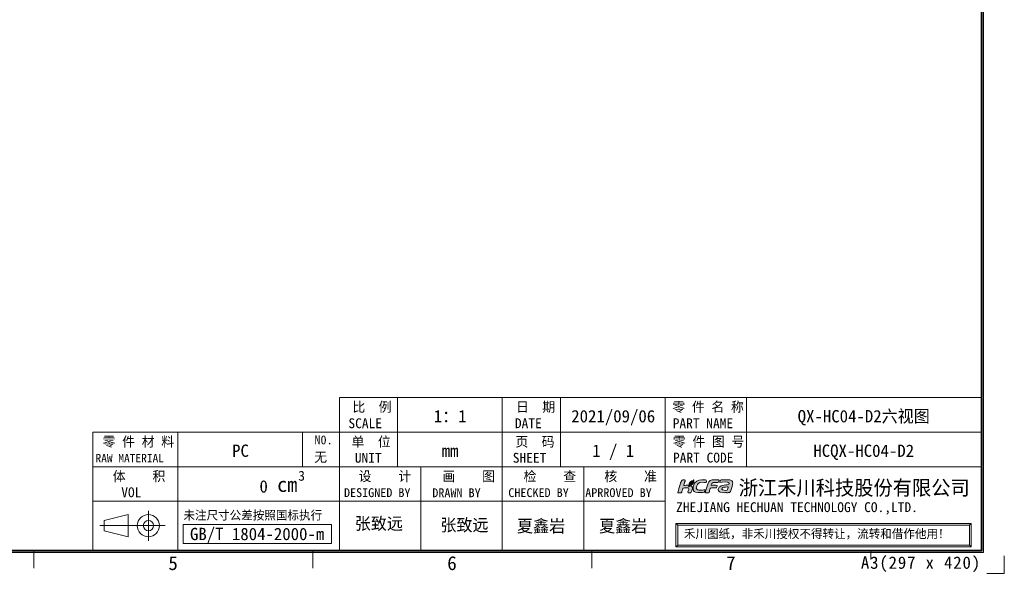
# Model space of a CAD drawing. Header units: inches. Extents: x 1617 to 2044, y 173 to 473.
# Tile 28 of 29: x 1845 to 2044, y 173 to 285. Entities that reach past the tile are written whole.
import ezdxf
from ezdxf.enums import TextEntityAlignment as Align

# ---------------------------------------------------------------- set-up
doc = ezdxf.new("R2010")
doc.units = ezdxf.units.IN
doc.header["$LTSCALE"] = 23.1
doc.header["$MEASUREMENT"] = 0
doc.layers.get('0').update_dxf_attribs({"lineweight": 18})
for name, color, linetype, lineweight in [('细实线层', 7, 'Continuous', 18), ('限高区域④', 3, 'Continuous', 18), ('限高区域⑤', 4, 'Continuous', 18)]:
    doc.layers.add(name, color=color, linetype=linetype, lineweight=lineweight)
doc.styles.add('鸿蒙CAD', font='txt')

# ---------------------------------------------------------------- blocks, each defined once
blk = doc.blocks.new('hcfa')
at = {"layer": '限高区域⑤'}
h = blk.add_hatch(color=164, dxfattribs=at)
edge = h.paths.add_edge_path(flags=0)
edge.add_spline(control_points=[(7.07, 2.36), (6.56, 2.36), (5.94, 2.45), (5.68, 1.95)], knot_values=[0, 0, 0, 0, 1.537659, 1.537659, 1.537659, 1.537659], weights=[1, 1, 1, 1], degree=3, periodic=0)
edge.add_spline(control_points=[(5.68, 1.95), (5.5, 1.6), (5.1, 0.37), (5.04, 0.05)], knot_values=[0, 0, 0, 0, 2.013709, 2.013709, 2.013709, 2.013709], weights=[1, 1, 1, 1], degree=3, periodic=0)
edge.add_spline(control_points=[(5.04, 0.05), (5.04, 0.02), (5.04, -0.03), (5.11, -0.03), (5.11, -0.03), (5.11, -0.03), (5.64, -0.03), (5.64, -0.03)], knot_values=[0, 0, 0, 0, 0.323154, 0.323154, 0.323154, 0.323154, 0.646308, 0.646308, 0.646308, 0.646308], weights=[1, 1, 1, 1, 1, 1, 1, 1], degree=3, periodic=0)
edge.add_spline(control_points=[(5.64, -0.03), (5.76, -0.03), (5.74, 0.02), (5.79, 0.22)], knot_values=[0, 0, 0, 0, 0.325713, 0.325713, 0.325713, 0.325713], weights=[1, 1, 1, 1], degree=3, periodic=0)
edge.add_spline(control_points=[(5.79, 0.22), (5.83, 0.33), (5.92, 0.77), (6.02, 0.82)], knot_values=[0, 0, 0, 0, 0.649887, 0.649887, 0.649887, 0.649887], weights=[1, 1, 1, 1], degree=3, periodic=0)
edge.add_spline(control_points=[(6.02, 0.82), (6.12, 0.94), (6.84, 0.81), (7.05, 0.86)], knot_values=[0, 0, 0, 0, 1.042012, 1.042012, 1.042012, 1.042012], weights=[1, 1, 1, 1], degree=3, periodic=0)
edge.add_spline(control_points=[(7.05, 0.86), (7.09, 0.87), (7.11, 0.89), (7.12, 0.92)], knot_values=[0, 0, 0, 0, 0.09894, 0.09894, 0.09894, 0.09894], weights=[1, 1, 1, 1], degree=3, periodic=0)
edge.add_spline(control_points=[(7.12, 0.92), (7.14, 0.97), (7.21, 1.14), (7.21, 1.2)], knot_values=[0, 0, 0, 0, 0.29547, 0.29547, 0.29547, 0.29547], weights=[1, 1, 1, 1], degree=3, periodic=0)
edge.add_spline(control_points=[(7.21, 1.2), (7.21, 1.24), (7.23, 1.29), (7.18, 1.3)], knot_values=[0, 0, 0, 0, 0.12492, 0.12492, 0.12492, 0.12492], weights=[1, 1, 1, 1], degree=3, periodic=0)
edge.add_spline(control_points=[(7.18, 1.3), (6.84, 1.38), (6.46, 1.35), (6.12, 1.32)], knot_values=[0, 0, 0, 0, 1.062134, 1.062134, 1.062134, 1.062134], weights=[1, 1, 1, 1], degree=3, periodic=0)
edge.add_spline(control_points=[(6.12, 1.32), (6.12, 1.37), (6.16, 1.49), (6.17, 1.54)], knot_values=[0, 0, 0, 0, 0.222512, 0.222512, 0.222512, 0.222512], weights=[1, 1, 1, 1], degree=3, periodic=0)
edge.add_spline(control_points=[(6.17, 1.54), (6.24, 1.77), (6.43, 1.86), (6.7, 1.86), (6.7, 1.86), (6.7, 1.86), (7.19, 1.86), (7.19, 1.86)], knot_values=[0, 0, 0, 0, 0.580783, 0.580783, 0.580783, 0.580783, 1.161566, 1.161566, 1.161566, 1.161566], weights=[1, 1, 1, 1, 1, 1, 1, 1], degree=3, periodic=0)
edge.add_spline(control_points=[(7.19, 1.86), (7.31, 1.86), (7.45, 1.84), (7.48, 1.91)], knot_values=[0, 0, 0, 0, 0.307412, 0.307412, 0.307412, 0.307412], weights=[1, 1, 1, 1], degree=3, periodic=0)
edge.add_spline(control_points=[(7.48, 1.91), (7.5, 1.96), (7.57, 2.13), (7.57, 2.19)], knot_values=[0, 0, 0, 0, 0.295458, 0.295458, 0.295458, 0.295458], weights=[1, 1, 1, 1], degree=3, periodic=0)
edge.add_spline(control_points=[(7.57, 2.19), (7.57, 2.25), (7.56, 2.29), (7.49, 2.32)], knot_values=[0, 0, 0, 0, 0.162305, 0.162305, 0.162305, 0.162305], weights=[1, 1, 1, 1], degree=3, periodic=0)
edge.add_spline(control_points=[(7.49, 2.32), (7.38, 2.36), (7.17, 2.36), (7.07, 2.36)], knot_values=[0, 0, 0, 0, 0.4222, 0.4222, 0.4222, 0.4222], weights=[1, 1, 1, 1], degree=3, periodic=0)
edge = h.paths.add_edge_path(flags=0)
edge.add_spline(control_points=[(3.72, 1.65), (4.08, 2.02), (4.83, 1.84), (5.23, 1.86)], knot_values=[0, 0, 0, 0, 1.564995, 1.564995, 1.564995, 1.564995], weights=[1, 1, 1, 1], degree=3, periodic=0)
edge.add_spline(control_points=[(5.23, 1.86), (5.27, 1.86), (5.31, 2.17), (5.2, 2.29)], knot_values=[0, 0, 0, 0, 0.452649, 0.452649, 0.452649, 0.452649], weights=[1, 1, 1, 1], degree=3, periodic=0)
edge.add_spline(control_points=[(5.2, 2.29), (5.15, 2.34), (5.05, 2.36), (4.95, 2.37)], knot_values=[0, 0, 0, 0, 0.26521, 0.26521, 0.26521, 0.26521], weights=[1, 1, 1, 1], degree=3, periodic=0)
edge.add_spline(control_points=[(4.95, 2.37), (4.27, 2.4), (3.51, 2.36), (3.08, 1.72)], knot_values=[0, 0, 0, 0, 2.081034, 2.081034, 2.081034, 2.081034], weights=[1, 1, 1, 1], degree=3, periodic=0)
edge.add_spline(control_points=[(3.08, 1.72), (2.87, 1.41), (2.66, 0.72), (2.88, 0.37)], knot_values=[0, 0, 0, 0, 1.416581, 1.416581, 1.416581, 1.416581], weights=[1, 1, 1, 1], degree=3, periodic=0)
edge.add_spline(control_points=[(2.88, 0.37), (2.95, 0.26), (3.06, 0.13), (3.25, 0.08)], knot_values=[0, 0, 0, 0, 0.485963, 0.485963, 0.485963, 0.485963], weights=[1, 1, 1, 1], degree=3, periodic=0)
edge.add_spline(control_points=[(3.25, 0.08), (3.71, -0.04), (4.59, -0.06), (4.85, 0.08)], knot_values=[0, 0, 0, 0, 1.622869, 1.622869, 1.622869, 1.622869], weights=[1, 1, 1, 1], degree=3, periodic=0)
edge.add_spline(control_points=[(4.85, 0.08), (4.96, 0.13), (5.03, 0.39), (5, 0.47)], knot_values=[0, 0, 0, 0, 0.439849, 0.439849, 0.439849, 0.439849], weights=[1, 1, 1, 1], degree=3, periodic=0)
edge.add_spline(control_points=[(5, 0.47), (4.99, 0.51), (4.61, 0.46), (4.52, 0.46)], knot_values=[0, 0, 0, 0, 0.489965, 0.489965, 0.489965, 0.489965], weights=[1, 1, 1, 1], degree=3, periodic=0)
edge.add_spline(control_points=[(4.52, 0.46), (4.29, 0.45), (3.89, 0.42), (3.69, 0.5)], knot_values=[0, 0, 0, 0, 0.834259, 0.834259, 0.834259, 0.834259], weights=[1, 1, 1, 1], degree=3, periodic=0)
edge.add_spline(control_points=[(3.69, 0.5), (3.51, 0.58), (3.39, 0.62), (3.39, 0.8)], knot_values=[0, 0, 0, 0, 0.459489, 0.459489, 0.459489, 0.459489], weights=[1, 1, 1, 1], degree=3, periodic=0)
edge.add_spline(control_points=[(3.39, 0.8), (3.39, 1.04), (3.54, 1.47), (3.72, 1.65)], knot_values=[0, 0, 0, 0, 0.925524, 0.925524, 0.925524, 0.925524], weights=[1, 1, 1, 1], degree=3, periodic=0)
edge = h.paths.add_edge_path(flags=0)
edge.add_spline(control_points=[(1.07, 1.31), (1.08, 1.43), (1.2, 1.78), (1.24, 1.9)], knot_values=[0, 0, 0, 0, 0.611736, 0.611736, 0.611736, 0.611736], weights=[1, 1, 1, 1], degree=3, periodic=0)
edge.add_spline(control_points=[(1.24, 1.9), (1.26, 1.97), (1.36, 2.23), (1.36, 2.28)], knot_values=[0, 0, 0, 0, 0.393712, 0.393712, 0.393712, 0.393712], weights=[1, 1, 1, 1], degree=3, periodic=0)
edge.add_spline(control_points=[(1.36, 2.28), (1.36, 2.39), (1.07, 2.39), (0.92, 2.35)], knot_values=[0, 0, 0, 0, 0.475712, 0.475712, 0.475712, 0.475712], weights=[1, 1, 1, 1], degree=3, periodic=0)
edge.add_spline(control_points=[(0.92, 2.35), (0.83, 2.31), (0.74, 2.24), (0.68, 2.17)], knot_values=[0, 0, 0, 0, 0.3056, 0.3056, 0.3056, 0.3056], weights=[1, 1, 1, 1], degree=3, periodic=0)
edge.add_spline(control_points=[(0.68, 2.17), (0.61, 2.08), (0.53, 1.93), (0.5, 1.82)], knot_values=[0, 0, 0, 0, 0.395977, 0.395977, 0.395977, 0.395977], weights=[1, 1, 1, 1], degree=3, periodic=0)
edge.add_spline(control_points=[(0.5, 1.82), (0.35, 1.34), (0.22, 0.86), (0.09, 0.38)], knot_values=[0, 0, 0, 0, 1.492002, 1.492002, 1.492002, 1.492002], weights=[1, 1, 1, 1], degree=3, periodic=0)
edge.add_spline(control_points=[(0.09, 0.38), (0.07, 0.32), (-0.01, 0.1), (-0.01, 0.05)], knot_values=[0, 0, 0, 0, 0.349975, 0.349975, 0.349975, 0.349975], weights=[1, 1, 1, 1], degree=3, periodic=0)
edge.add_spline(control_points=[(-0.01, 0.05), (-0.01, 0.02), (-0.01, -0.03), (0.06, -0.03), (0.06, -0.03), (0.06, -0.03), (0.59, -0.03), (0.59, -0.03)], knot_values=[0, 0, 0, 0, 0.323146, 0.323146, 0.323146, 0.323146, 0.646291, 0.646291, 0.646291, 0.646291], weights=[1, 1, 1, 1, 1, 1, 1, 1], degree=3, periodic=0)
edge.add_spline(control_points=[(0.59, -0.03), (0.71, -0.03), (0.72, 0.1), (0.75, 0.22), (0.75, 0.22), (0.75, 0.22), (0.89, 0.69), (0.89, 0.69)], knot_values=[0, 0, 0, 0, 0.406558, 0.406558, 0.406558, 0.406558, 0.813116, 0.813116, 0.813116, 0.813116], weights=[1, 1, 1, 1, 1, 1, 1, 1], degree=3, periodic=0)
edge.add_spline(control_points=[(0.89, 0.69), (0.91, 0.76), (0.93, 0.77), (0.99, 0.8)], knot_values=[0, 0, 0, 0, 0.153682, 0.153682, 0.153682, 0.153682], weights=[1, 1, 1, 1], degree=3, periodic=0)
edge.add_spline(control_points=[(0.99, 0.8), (1.12, 0.86), (1.89, 0.9), (1.97, 0.81)], knot_values=[0, 0, 0, 0, 0.989394, 0.989394, 0.989394, 0.989394], weights=[1, 1, 1, 1], degree=3, periodic=0)
edge.add_spline(control_points=[(1.97, 0.81), (2.06, 0.7), (1.94, 0.45), (1.89, 0.3)], knot_values=[0, 0, 0, 0, 0.534984, 0.534984, 0.534984, 0.534984], weights=[1, 1, 1, 1], degree=3, periodic=0)
edge.add_spline(control_points=[(1.89, 0.3), (1.87, 0.21), (1.75, -0.03), (1.9, -0.03), (1.9, -0.03), (1.9, -0.03), (2.39, -0.03), (2.39, -0.03)], knot_values=[0, 0, 0, 0, 0.43807, 0.43807, 0.43807, 0.43807, 0.876141, 0.876141, 0.876141, 0.876141], weights=[1, 1, 1, 1, 1, 1, 1, 1], degree=3, periodic=0)
edge.add_spline(control_points=[(2.39, -0.03), (2.47, -0.03), (2.66, 0.65), (2.66, 0.77)], knot_values=[0, 0, 0, 0, 0.854359, 0.854359, 0.854359, 0.854359], weights=[1, 1, 1, 1], degree=3, periodic=0)
edge.add_spline(control_points=[(2.66, 0.77), (2.66, 0.98), (2.57, 1.1), (2.45, 1.19)], knot_values=[0, 0, 0, 0, 0.485363, 0.485363, 0.485363, 0.485363], weights=[1, 1, 1, 1], degree=3, periodic=0)
edge.add_spline(control_points=[(2.45, 1.19), (2.4, 1.22), (2.34, 1.25), (2.28, 1.27)], knot_values=[0, 0, 0, 0, 0.194624, 0.194624, 0.194624, 0.194624], weights=[1, 1, 1, 1], degree=3, periodic=0)
edge.add_spline(control_points=[(2.28, 1.27), (2.25, 1.27), (2.22, 1.27), (2.19, 1.26)], knot_values=[0, 0, 0, 0, 0.08842, 0.08842, 0.08842, 0.08842], weights=[1, 1, 1, 1], degree=3, periodic=0)
edge.add_spline(control_points=[(2.19, 1.26), (2.15, 1.09), (2.21, 1.14), (2.01, 1.05)], knot_values=[0, 0, 0, 0, 0.30703, 0.30703, 0.30703, 0.30703], weights=[1, 1, 1, 1], degree=3, periodic=0)
edge.add_spline(control_points=[(2.01, 1.05), (1.98, 1.04), (2, 1.04), (1.96, 1.03)], knot_values=[0, 0, 0, 0, 0.060036, 0.060036, 0.060036, 0.060036], weights=[1, 1, 1, 1], degree=3, periodic=0)
edge.add_spline(control_points=[(1.96, 1.03), (1.96, 1.1), (1.99, 1.22), (2.03, 1.33)], knot_values=[0, 0, 0, 0, 0.30846, 0.30846, 0.30846, 0.30846], weights=[1, 1, 1, 1], degree=3, periodic=0)
edge.add_spline(control_points=[(2.03, 1.33), (1.71, 1.37), (1.35, 1.32), (1.07, 1.31)], knot_values=[0, 0, 0, 0, 0.957715, 0.957715, 0.957715, 0.957715], weights=[1, 1, 1, 1], degree=3, periodic=0)
edge = h.paths.add_edge_path(flags=0)
edge.add_spline(control_points=[(9.76, 0.39), (9.93, 0.81), (10.07, 1.5), (10.1, 1.82)], knot_values=[0, 0, 0, 0, 1.476866, 1.476866, 1.476866, 1.476866], weights=[1, 1, 1, 1], degree=3, periodic=0)
edge.add_spline(control_points=[(10.1, 1.82), (10.09, 1.99), (10.01, 2.14), (9.78, 2.25)], knot_values=[0, 0, 0, 0, 0.565204, 0.565204, 0.565204, 0.565204], weights=[1, 1, 1, 1], degree=3, periodic=0)
edge.add_spline(control_points=[(9.78, 2.25), (9.53, 2.38), (9.13, 2.37), (8.82, 2.37)], knot_values=[0, 0, 0, 0, 0.980073, 0.980073, 0.980073, 0.980073], weights=[1, 1, 1, 1], degree=3, periodic=0)
edge.add_spline(control_points=[(8.82, 2.37), (8.55, 2.37), (8.28, 2.37), (8.04, 2.34)], knot_values=[0, 0, 0, 0, 0.776225, 0.776225, 0.776225, 0.776225], weights=[1, 1, 1, 1], degree=3, periodic=0)
edge.add_spline(control_points=[(8.04, 2.34), (7.98, 2.33), (7.9, 2.32), (7.86, 2.29)], knot_values=[0, 0, 0, 0, 0.194586, 0.194586, 0.194586, 0.194586], weights=[1, 1, 1, 1], degree=3, periodic=0)
edge.add_spline(control_points=[(7.86, 2.29), (7.79, 2.25), (7.73, 2), (7.71, 1.93)], knot_values=[0, 0, 0, 0, 0.401562, 0.401562, 0.401562, 0.401562], weights=[1, 1, 1, 1], degree=3, periodic=0)
edge.add_spline(control_points=[(7.71, 1.93), (7.7, 1.89), (7.68, 1.86), (7.72, 1.86)], knot_values=[0, 0, 0, 0, 0.087937, 0.087937, 0.087937, 0.087937], weights=[1, 1, 1, 1], degree=3, periodic=0)
edge.add_spline(control_points=[(7.72, 1.86), (8.06, 1.9), (9.44, 2.11), (9.44, 1.71)], knot_values=[0, 0, 0, 0, 1.829051, 1.829051, 1.829051, 1.829051], weights=[1, 1, 1, 1], degree=3, periodic=0)
edge.add_spline(control_points=[(9.44, 1.71), (9.44, 1.65), (9.43, 1.5), (9.4, 1.48)], knot_values=[0, 0, 0, 0, 0.229888, 0.229888, 0.229888, 0.229888], weights=[1, 1, 1, 1], degree=3, periodic=0)
edge.add_spline(control_points=[(9.4, 1.48), (9.39, 1.47), (9.38, 1.47), (9.36, 1.47)], knot_values=[0, 0, 0, 0, 0.043267, 0.043267, 0.043267, 0.043267], weights=[1, 1, 1, 1], degree=3, periodic=0)
edge.add_spline(control_points=[(9.36, 1.47), (8.99, 1.39), (8.61, 1.41), (8.23, 1.31)], knot_values=[0, 0, 0, 0, 1.144446, 1.144446, 1.144446, 1.144446], weights=[1, 1, 1, 1], degree=3, periodic=0)
edge.add_spline(control_points=[(8.23, 1.31), (8.05, 1.26), (7.85, 1.18), (7.71, 1.07)], knot_values=[0, 0, 0, 0, 0.580179, 0.580179, 0.580179, 0.580179], weights=[1, 1, 1, 1], degree=3, periodic=0)
edge.add_spline(control_points=[(7.71, 1.07), (7.64, 1.01), (7.57, 0.94), (7.52, 0.87)], knot_values=[0, 0, 0, 0, 0.273949, 0.273949, 0.273949, 0.273949], weights=[1, 1, 1, 1], degree=3, periodic=0)
edge.add_spline(control_points=[(7.52, 0.87), (7.44, 0.72), (7.38, 0.48), (7.47, 0.32)], knot_values=[0, 0, 0, 0, 0.568587, 0.568587, 0.568587, 0.568587], weights=[1, 1, 1, 1], degree=3, periodic=0)
edge.add_spline(control_points=[(7.47, 0.32), (7.5, 0.28), (7.53, 0.24), (7.57, 0.21)], knot_values=[0, 0, 0, 0, 0.150189, 0.150189, 0.150189, 0.150189], weights=[1, 1, 1, 1], degree=3, periodic=0)
edge.add_spline(control_points=[(7.57, 0.21), (7.78, -0.01), (8.48, -0.04), (8.78, -0.02)], knot_values=[0, 0, 0, 0, 1.257613, 1.257613, 1.257613, 1.257613], weights=[1, 1, 1, 1], degree=3, periodic=0)
edge.add_spline(control_points=[(8.78, -0.02), (8.82, -0.02), (8.85, -0.02), (8.96, -0.01)], knot_values=[0, 0, 0, 0, 0.175069, 0.175069, 0.175069, 0.175069], weights=[1, 1, 1, 1], degree=3, periodic=0)
edge.add_spline(control_points=[(8.96, -0.01), (8.96, -0.01), (8.95, -0.04), (8.95, -0.04)], knot_values=[0, 0, 0, 0, 0.027876, 0.027876, 0.027876, 0.027876], weights=[1, 1, 1, 1], degree=3, periodic=0)
edge.add_spline(control_points=[(8.95, -0.04), (8.95, -0.04), (8.95, -0.04), (8.96, -0.04)], knot_values=[0, 0, 0, 0, 0.003955, 0.003955, 0.003955, 0.003955], weights=[1, 1, 1, 1], degree=3, periodic=0)
edge.add_spline(control_points=[(8.96, -0.04), (9.17, -0.04), (9.51, -0.01), (9.57, 0.04)], knot_values=[0, 0, 0, 0, 0.620186, 0.620186, 0.620186, 0.620186], weights=[1, 1, 1, 1], degree=3, periodic=0)
edge.add_spline(control_points=[(9.57, 0.04), (9.64, 0.1), (9.72, 0.29), (9.76, 0.39)], knot_values=[0, 0, 0, 0, 0.400766, 0.400766, 0.400766, 0.400766], weights=[1, 1, 1, 1], degree=3, periodic=0)
edge = h.paths.add_edge_path(flags=0)
edge.add_spline(control_points=[(9.27, 1.06), (9.24, 0.91), (9.12, 0.54), (9.07, 0.41)], knot_values=[0, 0, 0, 0, 0.674769, 0.674769, 0.674769, 0.674769], weights=[1, 1, 1, 1], degree=3, periodic=0)
edge.add_spline(control_points=[(9.07, 0.41), (8.88, 0.41), (8.11, 0.36), (8.11, 0.65)], knot_values=[0, 0, 0, 0, 1.063898, 1.063898, 1.063898, 1.063898], weights=[1, 1, 1, 1], degree=3, periodic=0)
edge.add_spline(control_points=[(8.11, 0.65), (8.11, 0.76), (8.19, 0.85), (8.26, 0.9)], knot_values=[0, 0, 0, 0, 0.307152, 0.307152, 0.307152, 0.307152], weights=[1, 1, 1, 1], degree=3, periodic=0)
edge.add_spline(control_points=[(8.26, 0.9), (8.43, 1.01), (9.09, 1.06), (9.27, 1.06)], knot_values=[0, 0, 0, 0, 1.034719, 1.034719, 1.034719, 1.034719], weights=[1, 1, 1, 1], degree=3, periodic=0)
h = blk.add_hatch(color=82, dxfattribs=at)
edge = h.paths.add_edge_path(flags=0)
edge.add_spline(control_points=[(2.71, 1.97), (2.54, 1.64), (2.3, 1.69), (2.12, 1.4)], knot_values=[0, 0, 0, 0, 0.82939, 0.82939, 0.82939, 0.82939], weights=[1, 1, 1, 1], degree=3, periodic=0)
edge.add_spline(control_points=[(2.12, 1.4), (2.08, 1.35), (2.02, 1.18), (2.02, 1.11)], knot_values=[0, 0, 0, 0, 0.312404, 0.312404, 0.312404, 0.312404], weights=[1, 1, 1, 1], degree=3, periodic=0)
edge.add_spline(control_points=[(2.02, 1.11), (2.03, 1.11), (2.03, 1.11), (2.04, 1.12)], knot_values=[0, 0, 0, 0, 0.027389, 0.027389, 0.027389, 0.027389], weights=[1, 1, 1, 1], degree=3, periodic=0)
edge.add_spline(control_points=[(2.04, 1.12), (2.14, 1.16), (2.1, 1.13), (2.13, 1.24)], knot_values=[0, 0, 0, 0, 0.167444, 0.167444, 0.167444, 0.167444], weights=[1, 1, 1, 1], degree=3, periodic=0)
edge.add_spline(control_points=[(2.13, 1.24), (2.14, 1.27), (2.14, 1.28), (2.15, 1.31)], knot_values=[0, 0, 0, 0, 0.070921, 0.070921, 0.070921, 0.070921], weights=[1, 1, 1, 1], degree=3, periodic=0)
edge.add_spline(control_points=[(2.15, 1.31), (2.51, 1.32), (2.84, 1.56), (2.9, 1.92)], knot_values=[0, 0, 0, 0, 1.055102, 1.055102, 1.055102, 1.055102], weights=[1, 1, 1, 1], degree=3, periodic=0)
edge.add_spline(control_points=[(2.9, 1.92), (2.91, 1.98), (2.92, 2.04), (2.92, 2.11)], knot_values=[0, 0, 0, 0, 0.188525, 0.188525, 0.188525, 0.188525], weights=[1, 1, 1, 1], degree=3, periodic=0)
edge.add_spline(control_points=[(2.92, 2.11), (2.92, 2.11), (2.92, 2.25), (2.92, 2.25)], knot_values=[0, 0, 0, 0, 0.144713, 0.144713, 0.144713, 0.144713], weights=[1, 1, 1, 1], degree=3, periodic=0)
edge.add_spline(control_points=[(2.92, 2.25), (2.92, 2.29), (2.92, 2.32), (2.92, 2.37)], knot_values=[0, 0, 0, 0, 0.119576, 0.119576, 0.119576, 0.119576], weights=[1, 1, 1, 1], degree=3, periodic=0)
edge.add_spline(control_points=[(2.92, 2.37), (2.87, 2.37), (2.88, 2.33), (2.79, 2.25)], knot_values=[0, 0, 0, 0, 0.180649, 0.180649, 0.180649, 0.180649], weights=[1, 1, 1, 1], degree=3, periodic=0)
edge.add_spline(control_points=[(2.79, 2.25), (2.66, 2.14), (2.52, 2.13), (2.35, 2.01)], knot_values=[0, 0, 0, 0, 0.50668, 0.50668, 0.50668, 0.50668], weights=[1, 1, 1, 1], degree=3, periodic=0)
edge.add_spline(control_points=[(2.35, 2.01), (2.26, 1.95), (2.18, 1.87), (2.13, 1.77)], knot_values=[0, 0, 0, 0, 0.326484, 0.326484, 0.326484, 0.326484], weights=[1, 1, 1, 1], degree=3, periodic=0)
edge.add_spline(control_points=[(2.13, 1.77), (2.11, 1.72), (2.08, 1.67), (2.07, 1.6)], knot_values=[0, 0, 0, 0, 0.179769, 0.179769, 0.179769, 0.179769], weights=[1, 1, 1, 1], degree=3, periodic=0)
edge.add_spline(control_points=[(2.07, 1.6), (2.07, 1.59), (2.05, 1.39), (2.08, 1.39)], knot_values=[0, 0, 0, 0, 0.221687, 0.221687, 0.221687, 0.221687], weights=[1, 1, 1, 1], degree=3, periodic=0)
edge.add_spline(control_points=[(2.08, 1.39), (2.1, 1.46), (2.17, 1.57), (2.3, 1.65)], knot_values=[0, 0, 0, 0, 0.3504, 0.3504, 0.3504, 0.3504], weights=[1, 1, 1, 1], degree=3, periodic=0)
edge.add_spline(control_points=[(2.3, 1.65), (2.49, 1.77), (2.61, 1.83), (2.71, 1.97)], knot_values=[0, 0, 0, 0, 0.521681, 0.521681, 0.521681, 0.521681], weights=[1, 1, 1, 1], degree=3, periodic=0)
at = {"layer": '限高区域④', "color": 164}
for points, knots in [([(-0.01, 0.05), (-0.01, 0.02), (-0.01, -0.03), (0.06, -0.03), (0.06, -0.03), (0.06, -0.03), (0.59, -0.03), (0.59, -0.03), (0.59, -0.03), (0.71, -0.03), (0.72, 0.1), (0.75, 0.22), (0.75, 0.22), (0.75, 0.22), (0.89, 0.69), (0.89, 0.69), (0.89, 0.69), (0.91, 0.76), (0.93, 0.77), (0.99, 0.8), (0.99, 0.8), (1.12, 0.86), (1.89, 0.9), (1.97, 0.81), (1.97, 0.81), (2.06, 0.7), (1.94, 0.45), (1.89, 0.3), (1.89, 0.3), (1.87, 0.21), (1.75, -0.03), (1.9, -0.03), (1.9, -0.03), (1.9, -0.03), (2.39, -0.03), (2.39, -0.03), (2.39, -0.03), (2.47, -0.03), (2.66, 0.65), (2.66, 0.77), (2.66, 0.77), (2.66, 0.98), (2.57, 1.1), (2.45, 1.19), (2.45, 1.19), (2.4, 1.22), (2.34, 1.25), (2.28, 1.27), (2.28, 1.27), (2.25, 1.27), (2.22, 1.27), (2.19, 1.26), (2.19, 1.26), (2.15, 1.09), (2.21, 1.14), (2.01, 1.05), (2.01, 1.05), (1.98, 1.04), (2, 1.04), (1.96, 1.03), (1.96, 1.03), (1.96, 1.1), (1.99, 1.22), (2.03, 1.33), (2.03, 1.33), (1.71, 1.37), (1.35, 1.32), (1.07, 1.31), (1.07, 1.31), (1.08, 1.43), (1.2, 1.78), (1.24, 1.9), (1.24, 1.9), (1.26, 1.97), (1.36, 2.23), (1.36, 2.28), (1.36, 2.28), (1.36, 2.39), (1.07, 2.39), (0.92, 2.35), (0.92, 2.35), (0.83, 2.31), (0.74, 2.24), (0.68, 2.17), (0.68, 2.17), (0.61, 2.08), (0.53, 1.93), (0.5, 1.82), (0.5, 1.82), (0.35, 1.34), (0.22, 0.86), (0.09, 0.38), (0.09, 0.38), (0.07, 0.32), (-0.01, 0.1), (-0.01, 0.05)], [0, 0, 0, 0, 0.447956, 0.447956, 0.447956, 0.447956, 0.895911, 0.895911, 0.895911, 0.895911, 1.343867, 1.343867, 1.343867, 1.343867, 1.791822, 1.791822, 1.791822, 1.791822, 2.239778, 2.239778, 2.239778, 2.239778, 2.687733, 2.687733, 2.687733, 2.687734, 3.135689, 3.135689, 3.135689, 3.135689, 3.583645, 3.583645, 3.583645, 3.583645, 4.0316, 4.0316, 4.0316, 4.0316, 4.479556, 4.479556, 4.479556, 4.479556, 4.927511, 4.927511, 4.927511, 4.927512, 5.375467, 5.375467, 5.375467, 5.375467, 5.823423, 5.823423, 5.823423, 5.823423, 6.271378, 6.271378, 6.271378, 6.271378, 6.719334, 6.719334, 6.719334, 6.719334, 7.167289, 7.167289, 7.167289, 7.167289, 7.615245, 7.615245, 7.615245, 7.615245, 8.0632, 8.0632, 8.0632, 8.063201, 8.511156, 8.511156, 8.511156, 8.511156, 8.959112, 8.959112, 8.959112, 8.959112, 9.407067, 9.407067, 9.407067, 9.407067, 9.855023, 9.855023, 9.855023, 9.855023, 10.302978, 10.302978, 10.302978, 10.302978, 11.19889, 11.19889, 11.19889, 11.19889]), ([(2.88, 0.37), (2.95, 0.26), (3.06, 0.13), (3.25, 0.08), (3.25, 0.08), (3.71, -0.04), (4.59, -0.06), (4.85, 0.08), (4.85, 0.08), (4.96, 0.13), (5.03, 0.39), (5, 0.47), (5, 0.47), (4.99, 0.51), (4.61, 0.46), (4.52, 0.46), (4.52, 0.46), (4.29, 0.45), (3.89, 0.42), (3.69, 0.5), (3.69, 0.5), (3.51, 0.58), (3.39, 0.62), (3.39, 0.8), (3.39, 0.8), (3.39, 1.04), (3.54, 1.47), (3.72, 1.65), (3.72, 1.65), (4.08, 2.02), (4.83, 1.84), (5.23, 1.86), (5.23, 1.86), (5.27, 1.86), (5.31, 2.17), (5.2, 2.29), (5.2, 2.29), (5.15, 2.34), (5.05, 2.36), (4.95, 2.37), (4.95, 2.37), (4.27, 2.4), (3.51, 2.36), (3.08, 1.72), (3.08, 1.72), (2.87, 1.41), (2.66, 0.72), (2.88, 0.37)], [0, 0, 0, 0, 0.839975, 0.839975, 0.839975, 0.839975, 1.679949, 1.679949, 1.679949, 1.679949, 2.519924, 2.519924, 2.519924, 2.519924, 3.359898, 3.359898, 3.359898, 3.359898, 4.199873, 4.199873, 4.199873, 4.199873, 5.039847, 5.039847, 5.039847, 5.039847, 5.879822, 5.879822, 5.879822, 5.879822, 6.719796, 6.719796, 6.719796, 6.719796, 7.559771, 7.559771, 7.559771, 7.559771, 8.399745, 8.399745, 8.399745, 8.399745, 9.23972, 9.23972, 9.23972, 9.23972, 10.919669, 10.919669, 10.919669, 10.919669]), ([(5.04, 0.05), (5.04, 0.02), (5.04, -0.03), (5.11, -0.03), (5.11, -0.03), (5.11, -0.03), (5.64, -0.03), (5.64, -0.03), (5.64, -0.03), (5.76, -0.03), (5.74, 0.02), (5.79, 0.22), (5.79, 0.22), (5.83, 0.33), (5.92, 0.77), (6.02, 0.82), (6.02, 0.82), (6.12, 0.94), (6.84, 0.81), (7.05, 0.86), (7.05, 0.86), (7.09, 0.87), (7.11, 0.89), (7.12, 0.92), (7.12, 0.92), (7.14, 0.97), (7.21, 1.14), (7.21, 1.2), (7.21, 1.2), (7.21, 1.24), (7.23, 1.29), (7.18, 1.3), (7.18, 1.3), (6.84, 1.38), (6.46, 1.35), (6.12, 1.32), (6.12, 1.32), (6.12, 1.37), (6.16, 1.49), (6.17, 1.54), (6.17, 1.54), (6.24, 1.77), (6.43, 1.86), (6.7, 1.86), (6.7, 1.86), (6.7, 1.86), (7.19, 1.86), (7.19, 1.86), (7.19, 1.86), (7.31, 1.86), (7.45, 1.84), (7.48, 1.91), (7.48, 1.91), (7.5, 1.96), (7.57, 2.13), (7.57, 2.19), (7.57, 2.19), (7.57, 2.25), (7.56, 2.29), (7.49, 2.32), (7.49, 2.32), (7.38, 2.36), (7.17, 2.36), (7.07, 2.36), (7.07, 2.36), (6.56, 2.36), (5.94, 2.45), (5.68, 1.95), (5.68, 1.95), (5.5, 1.6), (5.1, 0.37), (5.04, 0.05)], [0, 0, 0, 0, 0.541079, 0.541079, 0.541079, 0.541079, 1.082157, 1.082157, 1.082157, 1.082157, 1.623236, 1.623236, 1.623236, 1.623236, 2.164314, 2.164314, 2.164314, 2.164314, 2.705393, 2.705393, 2.705393, 2.705393, 3.246471, 3.246471, 3.246471, 3.246471, 3.78755, 3.78755, 3.78755, 3.78755, 4.328628, 4.328628, 4.328628, 4.328628, 4.869707, 4.869707, 4.869707, 4.869707, 5.410785, 5.410785, 5.410785, 5.410785, 5.951864, 5.951864, 5.951864, 5.951864, 6.492942, 6.492942, 6.492942, 6.492942, 7.034021, 7.034021, 7.034021, 7.034021, 7.575099, 7.575099, 7.575099, 7.5751, 8.116178, 8.116178, 8.116178, 8.116178, 8.657257, 8.657257, 8.657257, 8.657257, 9.198335, 9.198335, 9.198335, 9.198335, 10.280492, 10.280492, 10.280492, 10.280492]), ([(10.1, 1.82), (10.07, 1.5), (9.93, 0.81), (9.76, 0.39), (9.76, 0.39), (9.72, 0.29), (9.64, 0.1), (9.57, 0.04), (9.57, 0.04), (9.51, -0.01), (9.17, -0.04), (8.96, -0.04), (8.96, -0.04), (8.95, -0.04), (8.95, -0.04), (8.95, -0.04), (8.95, -0.04), (8.95, -0.04), (8.96, -0.01), (8.96, -0.01), (8.96, -0.01), (8.85, -0.02), (8.82, -0.02), (8.78, -0.02), (8.78, -0.02), (8.48, -0.04), (7.78, -0.01), (7.57, 0.21), (7.57, 0.21), (7.53, 0.24), (7.5, 0.28), (7.47, 0.32), (7.47, 0.32), (7.38, 0.48), (7.44, 0.72), (7.52, 0.87), (7.52, 0.87), (7.57, 0.94), (7.64, 1.01), (7.71, 1.07), (7.71, 1.07), (7.85, 1.18), (8.05, 1.26), (8.23, 1.31), (8.23, 1.31), (8.61, 1.41), (8.99, 1.39), (9.36, 1.47), (9.36, 1.47), (9.38, 1.47), (9.39, 1.47), (9.4, 1.48), (9.4, 1.48), (9.43, 1.5), (9.44, 1.65), (9.44, 1.71), (9.44, 1.71), (9.44, 2.11), (8.06, 1.9), (7.72, 1.86), (7.72, 1.86), (7.68, 1.86), (7.7, 1.89), (7.71, 1.93), (7.71, 1.93), (7.73, 2), (7.79, 2.25), (7.86, 2.29), (7.86, 2.29), (7.9, 2.32), (7.98, 2.33), (8.04, 2.34), (8.04, 2.34), (8.28, 2.37), (8.55, 2.37), (8.82, 2.37), (8.82, 2.37), (9.13, 2.37), (9.53, 2.38), (9.78, 2.25), (9.78, 2.25), (10.01, 2.14), (10.09, 1.99), (10.1, 1.82)], [0, 0, 0, 0, 0.530859, 0.530859, 0.530859, 0.530859, 1.061719, 1.061719, 1.061719, 1.061719, 1.592578, 1.592578, 1.592578, 1.592578, 2.123437, 2.123437, 2.123437, 2.123437, 2.654297, 2.654297, 2.654297, 2.654297, 3.185156, 3.185156, 3.185156, 3.185156, 3.716015, 3.716015, 3.716015, 3.716016, 4.246875, 4.246875, 4.246875, 4.246875, 4.777734, 4.777734, 4.777734, 4.777734, 5.308593, 5.308593, 5.308593, 5.308594, 5.839453, 5.839453, 5.839453, 5.839453, 6.370312, 6.370312, 6.370312, 6.370312, 6.901171, 6.901171, 6.901171, 6.901172, 7.432031, 7.432031, 7.432031, 7.432031, 7.96289, 7.96289, 7.96289, 7.96289, 8.493749, 8.493749, 8.493749, 8.49375, 9.024609, 9.024609, 9.024609, 9.024609, 9.555468, 9.555468, 9.555468, 9.555468, 10.086328, 10.086328, 10.086328, 10.086328, 10.617187, 10.617187, 10.617187, 10.617187, 11.678906, 11.678906, 11.678906, 11.678906]), ([(9.07, 0.41), (8.88, 0.41), (8.11, 0.36), (8.11, 0.65), (8.11, 0.65), (8.11, 0.76), (8.19, 0.85), (8.26, 0.9), (8.26, 0.9), (8.43, 1.01), (9.09, 1.06), (9.27, 1.06), (9.27, 1.06), (9.24, 0.91), (9.12, 0.54), (9.07, 0.41)], [0, 0, 0, 0, 0.606721, 0.606721, 0.606721, 0.606721, 1.213442, 1.213442, 1.213442, 1.213442, 1.820163, 1.820163, 1.820163, 1.820163, 3.033606, 3.033606, 3.033606, 3.033606])]:
    blk.add_open_spline(points, degree=3, knots=knots, dxfattribs=at)
at = {"layer": '限高区域④', "color": 82}
blk.add_open_spline([(2.02, 1.11), (2.03, 1.11), (2.03, 1.11), (2.04, 1.12), (2.04, 1.12), (2.14, 1.16), (2.1, 1.13), (2.13, 1.24), (2.13, 1.24), (2.14, 1.27), (2.14, 1.28), (2.15, 1.31), (2.15, 1.31), (2.51, 1.32), (2.84, 1.56), (2.9, 1.92), (2.9, 1.92), (2.91, 1.98), (2.92, 2.04), (2.92, 2.11), (2.92, 2.11), (2.92, 2.11), (2.92, 2.25), (2.92, 2.25), (2.92, 2.25), (2.92, 2.29), (2.92, 2.32), (2.92, 2.37), (2.92, 2.37), (2.87, 2.37), (2.88, 2.33), (2.79, 2.25), (2.79, 2.25), (2.66, 2.14), (2.52, 2.13), (2.35, 2.01), (2.35, 2.01), (2.26, 1.95), (2.18, 1.87), (2.13, 1.77), (2.13, 1.77), (2.11, 1.72), (2.08, 1.67), (2.07, 1.6), (2.07, 1.6), (2.07, 1.59), (2.05, 1.39), (2.08, 1.39), (2.08, 1.39), (2.1, 1.46), (2.17, 1.57), (2.3, 1.65), (2.3, 1.65), (2.49, 1.77), (2.61, 1.83), (2.71, 1.97), (2.71, 1.97), (2.54, 1.64), (2.3, 1.69), (2.12, 1.4), (2.12, 1.4), (2.08, 1.35), (2.02, 1.18), (2.02, 1.11)], degree=3, knots=[0, 0, 0, 0, 0.303347, 0.303347, 0.303347, 0.303347, 0.606694, 0.606694, 0.606694, 0.606694, 0.910042, 0.910042, 0.910042, 0.910042, 1.213389, 1.213389, 1.213389, 1.213389, 1.516736, 1.516736, 1.516736, 1.516736, 1.820083, 1.820083, 1.820083, 1.820083, 2.12343, 2.12343, 2.12343, 2.12343, 2.426777, 2.426777, 2.426777, 2.426777, 2.730125, 2.730125, 2.730125, 2.730125, 3.033472, 3.033472, 3.033472, 3.033472, 3.336819, 3.336819, 3.336819, 3.336819, 3.640166, 3.640166, 3.640166, 3.640166, 3.943513, 3.943513, 3.943513, 3.943513, 4.24686, 4.24686, 4.24686, 4.246861, 4.550208, 4.550208, 4.550208, 4.550208, 5.156902, 5.156902, 5.156902, 5.156902], dxfattribs=at)
blk = doc.blocks.new('A3图框（无尺寸标识）')
at = {"layer": '细实线层'}
for p, q in [((350.01, 283.5), (350.01, -6.46)), ((350.24, 283.72), (350.24, -6.69)), ((350.46, 283.95), (350.46, -6.91)), ((350.01, 24.46), (220.01, 24.46)), ((220.01, 24.46), (220.01, -6.46)), ((231.81, 10.46), (231.81, 24.46)), ((253.01, 24.46), (253.01, -6.46)), ((264.81, 10.46), (264.81, 24.46)), ((286.01, 24.46), (286.01, -6.46)), ((302.51, 24.46), (302.51, 10.46)), ((350.01, 17.46), (170.05, 17.46)), ((170.05, 17.46), (170.05, -6.46)), ((187.29, -6.46), (187.29, 17.46)), ((212.51, 17.46), (212.51, 10.46)), ((350.01, 10.46), (170.05, 10.46)), ((236.51, 10.46), (236.51, -6.46)), ((269.51, 10.46), (269.51, -6.46)), ((286.01, 3.46), (170.05, 3.46)), ((172.36, -0.45), (177.25, 0.76)), ((177.25, 0.76), (177.25, -3.74)), ((181.32, 1.5), (181.32, -4.54)), ((171.46, -1.49), (184.72, -1.49)), ((172.36, -0.45), (172.36, -2.53)), ((288.55, -1.4), (288.19, -1.05)), ((347.99, -1.05), (347.64, -1.4)), ((172.36, -2.53), (177.25, -3.74)), ((288.19, -5.78), (288.55, -5.43)), ((347.99, -5.78), (347.64, -5.43)), ((350.46, -6.91), (-68.09, -6.91)), ((350.24, -6.69), (-67.86, -6.69)), ((350.01, -6.46), (-67.64, -6.46)), ((158.14, -6.69), (158.14, -10.08)), ((214.64, -6.69), (214.64, -10.08)), ((271.14, -6.69), (271.14, -10.08)), ((327.64, -6.69), (327.64, -8.38)), ((354.71, -11.16), (354.71, -7.62)), ((354.71, -11.16), (351.17, -11.16))]:
    blk.add_line(p, q, dxfattribs=at)
for points in [[(188.37, -1.24), (218.38, -1.24), (218.38, -5.1), (188.37, -5.1)], [(288.19, -1.05), (347.99, -1.05), (347.99, -5.78), (288.19, -5.78)], [(288.55, -1.4), (347.64, -1.4), (347.64, -5.43), (288.55, -5.43)]]:
    blk.add_lwpolyline(points, close=True, dxfattribs=at)
for radius in [2.25, 1.04]:
    blk.add_circle((181.32, -1.49), radius, dxfattribs=at)
at = {"layer": '细实线层', "xscale": 1.1, "yscale": 1.1, "zscale": 1.1}
blk.add_blockref('hcfa', (288.59, 5.22), dxfattribs=at)
at = {"style": '鸿蒙CAD'}
for p in [(255.99, -2.82), (272.64, -2.82)]:
    blk.add_text('夏鑫岩', height=2.5, dxfattribs=at).set_placement(p)
at = {"insert": (223.13, 0.2), "char_height": 2.5, "attachment_point": 1, "style": '鸿蒙CAD'}
blk.add_mtext_dynamic_manual_height_columns('张致远', width=13.8996, gutter_width=1, heights=[0], dxfattribs=at)
at = {"layer": '细实线层', "style": '鸿蒙CAD'}
for s, height, p in [('SCALE', 2, (221.84, 18.27)), ('DATE', 2, (255.56, 18.27)), ('N0.', 1.8, (214.96, 15)), ('UNIT', 2, (223.13, 11.27)), ('SHEET', 2, (255.13, 11.27)), ('3', 2, (211.67, 7.62)), ('浙江禾川科技股份有限公司', 3, (300.9, 4.69)), ('VOL', 2, (175.82, 4.27)), ('cm', 3, (207.41, 5.35)), ('未注尺寸公差按照国标执行', 1.8, (188.42, -0.26)), ('5', 2.82, (185.36, -10.5)), ('6', 2.82, (241.86, -10.5)), ('7', 2.82, (298.36, -10.5))]:
    blk.add_text(s, height=height, dxfattribs=at).set_placement(p)
for s, insert, char_height, width, attachment_point in [('比  例', (222.65, 21.36), 2, 9.1295, 7), ('日  期', (255.79, 21.36), 2, 11.0714, 7), ('零 件 名 称', (287.46, 21.36), 2, 22.0446, 7), ('PART NAME', (287.53, 18.27), 2, 19.0714, 7), ('零 件 材 料', (172.04, 14.31), 2, 22.0446, 7), ('单  位', (222.48, 14.31), 2, 9.7857, 7), ('页  码', (255.67, 14.31), 2, 9.3482, 7), ('零 件 图 号', (287.56, 14.31), 2, 21.9509, 7), ('RAW MATERIAL', (170.6, 11.35), 1.7, 22.3714, 7), ('PART CODE', (287.59, 11.27), 2, 18.4286, 7), ('体    积', (174.1, 7.31), 2, 16.9866, 7), ('设    计', (223.91, 7.31), 2, 16.7366, 7), ('画    图', (240.88, 7.31), 2, 16.1429, 7), ('检    查', (257.33, 7.31), 2, 16.9866, 7), ('核    准', (273.68, 7.31), 2, 16.7366, 7), ('DESIGNED BY', (220.94, 4.27), 1.8, 21.2143, 7), ('DRAWN BY', (238.83, 4.27), 1.8, 17.7857, 7), ('CHECKED BY', (254.23, 4.27), 1.8, 20.3571, 7), ('APRROVED BY ', (269.81, 4.27), 1.8, 23.7857, 7), ('ZHEJIANG HECHUAN TECHNOLOGY CO.,LTD.', (288.22, 0.74), 2, 83.0571, 7), ('禾川图纸，非禾川授权不得转让，流转和借作他用！', (289.8, -2.23), 1.8, 60.2172, 1)]:
    blk.add_mtext(s, dxfattribs=dict(at, insert=insert, char_height=char_height, width=width, attachment_point=attachment_point))
at = {"layer": '细实线层', "insert": (325.66, -7.74), "char_height": 2.5, "attachment_point": 1, "style": '鸿蒙CAD'}
blk.add_mtext_dynamic_manual_height_columns('{\\T1.1;A3(297 x 420)}', width=26.2712, gutter_width=1, heights=[0], dxfattribs=at)
at = {"layer": '细实线层', "style": '鸿蒙CAD'}
for tag, p in [('V1.0', (-66.12, 264.54)), ('张致远', (240.47, -2.61))]:
    blk.add_attdef(tag, p, '', height=2.5, dxfattribs=at)
for tag, height, p in [('1:1', 2.5, (242.45, 19.45)), ('2021/09/06', 2.5, (275.48, 19.45)), ('18PIN外接端子安装图', 2.5, (326.23, 19.45)), ('PC', 2.5, (199.96, 12.45)), ('mm', 2.5, (242.45, 12.45)), ('1/1', 2.5, (275.48, 12.45)), ('HCQX-HC04-D2', 2.5, (326.23, 12.45)), ('无', 2, (216.21, 11.43)), ('GB/T1804-2000-M', 2.5, (203.34, -4.43))]:
    blk.add_attdef(tag, text='', height=height, dxfattribs=at).set_placement(p, align=Align.CENTER)
blk.add_attdef('0', text='', height=2.5, dxfattribs=at).set_placement((205.52, 6.47), align=Align.MIDDLE_RIGHT)

msp = doc.modelspace()

# ---------------------------------------------------------------- block references
ref = msp.add_blockref('A3图框（无尺寸标识）', (1689.72, 184.33))
ref.add_attrib('18PIN外接端子安装图', 'QX-HC04-D2六视图', dxfattribs={"layer": '细实线层', "height": 2.5, "style": '鸿蒙CAD'}).set_placement((2015.95, 203.78), align=Align.CENTER)
ref.add_attrib('HCQX-HC04-D2', 'HCQX-HC04-D2', dxfattribs={"layer": '细实线层', "height": 2.5, "style": '鸿蒙CAD'}).set_placement((2015.95, 196.78), align=Align.CENTER)
ref.add_attrib('GB/T1804-2000-M', 'GB/T 1804-2000-m', dxfattribs={"layer": '细实线层', "height": 2.5, "style": '鸿蒙CAD'}).set_placement((1893.06, 179.9), align=Align.CENTER)
ref.add_attrib('1:1', '1：1', dxfattribs={"layer": '细实线层', "height": 2.5, "style": '鸿蒙CAD'}).set_placement((1932.17, 203.78), align=Align.CENTER)
ref.add_attrib('0', '0', dxfattribs={"layer": '细实线层', "height": 2.5, "style": '鸿蒙CAD'}).set_placement((1895.24, 190.8), align=Align.MIDDLE_RIGHT)
ref.add_attrib('PC', 'PC', dxfattribs={"layer": '细实线层', "height": 2.5, "style": '鸿蒙CAD'}).set_placement((1889.69, 196.78), align=Align.CENTER)
ref.add_attrib('无', '无', dxfattribs={"layer": '细实线层', "height": 2, "style": '鸿蒙CAD'}).set_placement((1905.94, 195.76), align=Align.CENTER)
ref.add_attrib('张致远', '张致远', (1930.19, 181.72), dxfattribs={"layer": '细实线层', "height": 2.5, "style": '鸿蒙CAD'})
ref.add_attrib('mm', 'mm', dxfattribs={"layer": '细实线层', "height": 2.5, "style": '鸿蒙CAD'}).set_placement((1932.17, 196.78), align=Align.CENTER)
ref.add_attrib('2021/09/06', '2021/09/06', dxfattribs={"layer": '细实线层', "height": 2.5, "style": '鸿蒙CAD'}).set_placement((1965.2, 203.78), align=Align.CENTER)
ref.add_attrib('1/1', '1 / 1', dxfattribs={"layer": '细实线层', "height": 2.5, "style": '鸿蒙CAD'}).set_placement((1965.2, 196.78), align=Align.CENTER)

doc.saveas('drawing.dxf')
